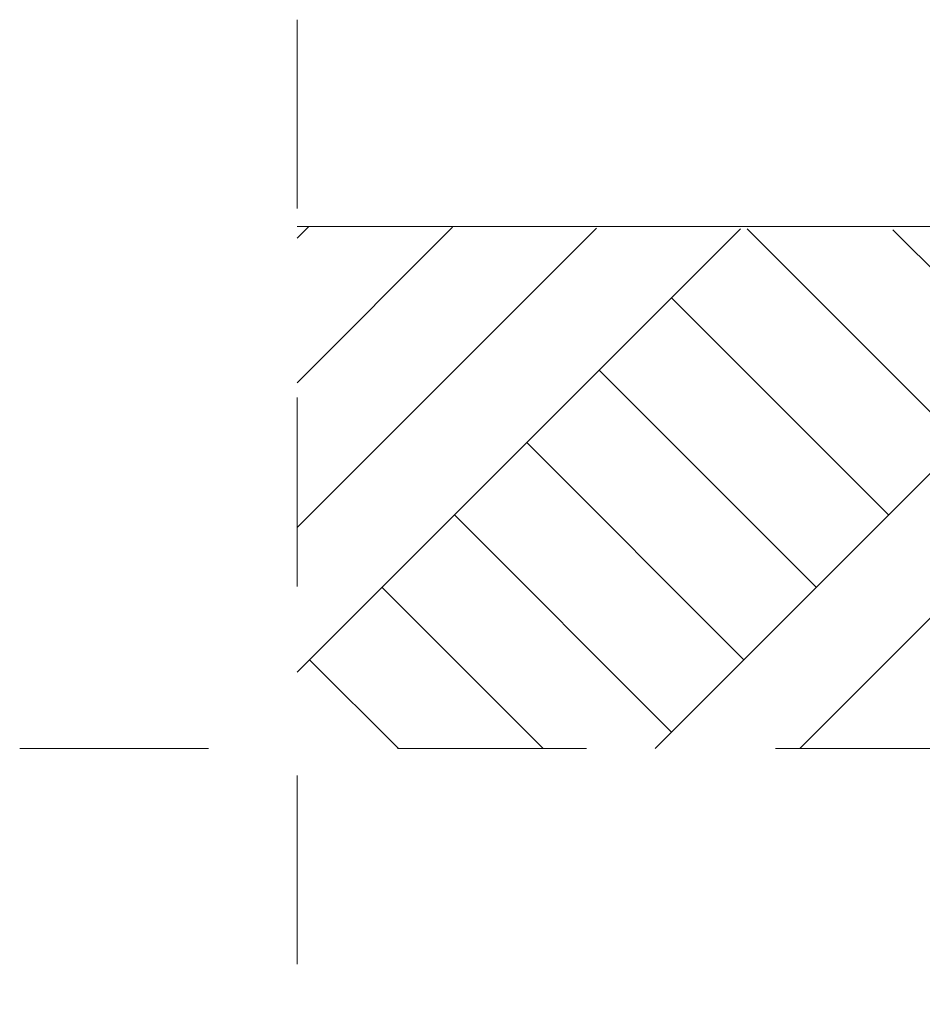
# Model space of a CAD drawing. Header units: centimetres. Extents: x 13236 to 130629, y -361 to 3059.
# Tile 8 of 71: x 75614 to 75786, y -263 to -76. Entities that reach past the tile are written whole.
import ezdxf

# ---------------------------------------------------------------- set-up
doc = ezdxf.new("R2010")
doc.units = ezdxf.units.CM
doc.header["$MEASUREMENT"] = 0
doc.linetypes.add('Przerywana', pattern=[36, 18, -18])
doc.linetypes.add('Wipeout_Contour', pattern=[100, 0, -100])
doc.layers.add('0_Nr_pióra__1', color=7, linetype='Continuous', lineweight=13)
doc.layers.add('0_Nr_pióra__102', color=9, linetype='Continuous', lineweight=5)

msp = doc.modelspace()

# ---------------------------------------------------------------- wipeouts: each hides what was drawn before it
at = {"linetype": 'Wipeout_Contour', "ltscale": 532988.587068}
msp.add_wipeout([(76589.22, -131.4), (76456.82, -129.83), (76132.07, -120.63), (75886.65, -116.45), (75666.8, -115.2), (75666.8, -214.69), (76589.22, -214.69)], dxfattribs=at)

# ---------------------------------------------------------------- next in the draw order: hatches: boundary and pattern name
at = {"layer": '0_Nr_pióra__102', "linetype": 'Continuous'}
h = msp.add_hatch(dxfattribs=at)
h.set_pattern_fill('Grunt_0004', color=256, style=0, pattern_type=2)
h.set_pattern_definition([(45, (73973.14, 422.665), (-41.3657, 41.3657), []), (45, (73959.35, 436.45), (-82.7315, 82.7315), []), (45, (73945.56, 450.24), (-82.7315, 82.7315), []), (135, (73931.771, 464.031), (13.78858, 13.78858), [58.5, -58.5])])
h.paths.add_polyline_path([(76589.22, -131.4), (76456.82, -129.83), (76132.07, -120.63), (75886.65, -116.45), (75666.8, -115.2), (75666.8, -214.69), (76589.22, -214.69)])

# ---------------------------------------------------------------- next in the draw order: linework, layer by layer
at = {"layer": '0_Nr_pióra__1', "linetype": 'Przerywana', "ltscale": 2}
for p, q in [((75666.8, -75.82), (75666.8, -263.44)), ((75613.94, -214.69), (77923.62, -214.69))]:
    msp.add_line(p, q, dxfattribs=at)
at = {"layer": '0_Nr_pióra__1', "linetype": 'Continuous'}
msp.add_line((75816.73, -115.2), (75666.8, -115.2), dxfattribs=at)

doc.saveas('drawing.dxf')
